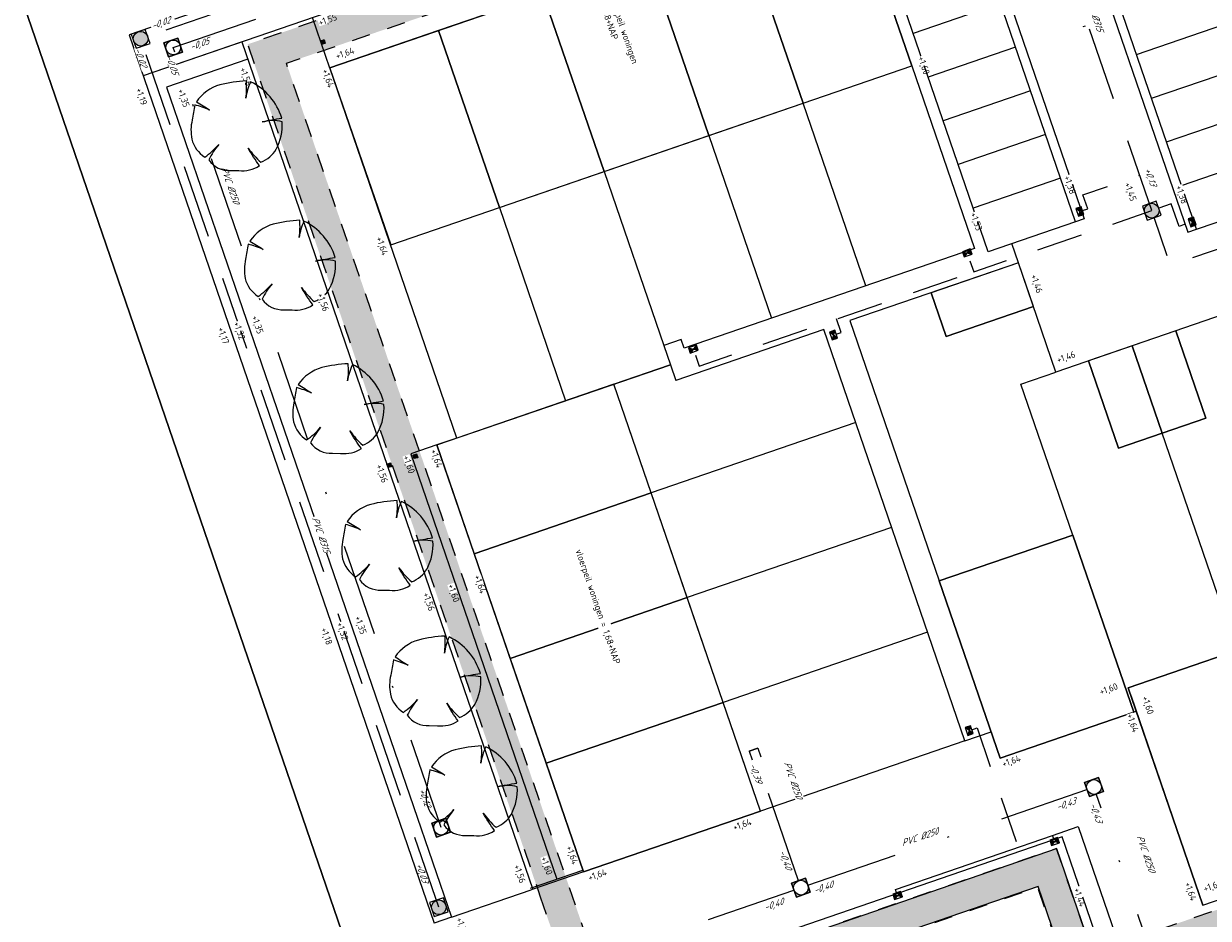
# Model space of a CAD drawing. Header units: metres. Extents: x 264570 to 266133, y 576109 to 577454.
# Tile 20 of 128: x 265055 to 265119, y 576903 to 576951. Entities that reach past the tile are written whole.
import ezdxf

# ---------------------------------------------------------------- set-up
doc = ezdxf.new("R2010")
doc.units = ezdxf.units.M
for name, pattern in [('NLCS-HIDDEN', [4, 2, -2]), ('RI-HWA_KOLKAANSLUITING', [4.3, 2.5, -1.8]), ('RI-HWA_PVC', [6.4, 4, -2.4]), ('RI-VWA_PVC', [11, 5, -3, 0, -3])]:
    doc.linetypes.add(name, pattern=pattern)
for name, color, linetype, lineweight in [('B-BH-OG-BEBOUWING-G', 252, 'Continuous', 15), ('B-OI-RI-HWA_KOLK-S', 252, 'Continuous', 9), ('B-OI-RI-HWA_TRANSPORTLEIDING-G', 252, 'RI-HWA_PVC', 13), ('B-OI-RI-VWA-TRANSPORTLEIDING-G', 252, 'RI-VWA_PVC', 13), ('B-WE-GR-BOOM-S', 252, 'Continuous', 15), ('B-WE-KL-TRACE-A', 252, 'Continuous', 13), ('B-WE-KL-TRACE-GD', 252, 'NLCS-HIDDEN', 25), ('B-WE-OG-TOPOGRAFIE-G', 252, 'Continuous', 15), ('B-WE-RI-HWA_KOLKAANSLUITING-G', 252, 'RI-HWA_KOLKAANSLUITING', 18), ('B-WE-RI-HWA_RIOOLPUT_INSPECTIEPUT-G', 252, 'Continuous', 18), ('B-WE-RI-VWA_RIOOLPUT_INSPECTIEPUT-S', 252, 'Continuous', 13), ('B-XX-AL-T25', 252, 'Continuous', 9), ('B-XX-RI-T25-200', 252, 'Continuous', 13)]:
    doc.layers.add(name, color=color, linetype=linetype, lineweight=lineweight)
doc.layers.add('X-XX-RI-T18-200', color=7, linetype='Continuous', lineweight=18, true_color=0x656565)
doc.styles.add('NLCS-ISO-ANNOTATIVE-T25', font='NLCS-ISO.ttf', dxfattribs={"height": 2.5})
doc.styles.add('NLCS-ISO-M200-T18-SCHUIN', font='NLCS-ISO.ttf', dxfattribs={"oblique": 30, "height": 0.36})

# ---------------------------------------------------------------- blocks, each defined once
blk = doc.blocks.new('paal')
at = {"lineweight": -3, "ltscale": 0.1, "true_color": 0x3d3d3d}
h = blk.add_hatch(color=250, dxfattribs=at)
h.dxf.hatch_style = 1
h.paths.add_polyline_path([(0.1, 0.1), (-0.1, 0.1), (-0.1, -0.1), (0.1, -0.1)])
at = {"lineweight": -3, "ltscale": 0.1, "flags": 128}
for points in [[(-0.079, 0.033), (-0.1, 0.1), (-0.033, 0.079)], [(0.033, 0.079), (0.079, 0.033), (0.079, -0.033), (0.033, -0.079), (-0.033, -0.079), (-0.079, -0.033), (-0.079, 0.033), (-0.033, 0.079), (0.033, 0.079)], [(-0.079, 0.033), (0, 0), (-0.033, 0.079)], [(0.033, 0.079), (0, 0), (0.079, 0.033)], [(0.033, 0.079), (0.1, 0.1)], [(0.1, 0.1), (0.079, 0.033)], [(-0.079, -0.033), (-0.1, -0.1)], [(-0.033, -0.079), (-0.1, -0.1)], [(-0.033, -0.079), (0, 0), (-0.079, -0.033)], [(0.079, -0.033), (0, 0), (0.033, -0.079)], [(0.033, -0.079), (0.1, -0.1)], [(0.079, -0.033), (0.1, -0.1)]]:
    blk.add_lwpolyline(points, dxfattribs=at)
blk.add_lwpolyline([(0.1, 0.1), (-0.1, 0.1), (-0.1, -0.1), (0.1, -0.1)], close=True, dxfattribs=at)
blk = doc.blocks.new('N-SRI-KOLK_STRAAT_450X300-SO')
h = blk.add_hatch(color=256)
h.dxf.hatch_style = 1
h.paths.add_polyline_path([(0, 0.75), (-1.125, 1.5), (-1.125, 0)])
h.paths.add_polyline_path([(1.125, 0), (1.125, 1.5), (0, 0.75)])
for p, q in [((-1.125, 0), (1.125, 1.5)), ((1.125, 0), (-1.125, 1.5))]:
    blk.add_line(p, q)
at = {"flags": 128}
blk.add_lwpolyline([(-1.125, 0), (1.125, 0), (1.125, 1.5), (-1.125, 1.5)], close=True, dxfattribs=at)
blk = doc.blocks.new('N-SRI-PUT_SWA-SO')
h = blk.add_hatch(color=256)
h.paths.add_polyline_path([(-2, 2), (0, 2, 0.41155), (-2, 0.02)])
h.paths.add_polyline_path([(-2, -0.02, 0.408866), (-0.02, -2), (-2, -2)])
h.paths.add_polyline_path([(2, -0.02), (2, -2), (0.02, -2, 0.408866)])
h = blk.add_hatch(color=256)
h.paths.add_polyline_path([(0, 2, -0.41155), (2, 0.02), (2, 2)])
h.paths.add_polyline_path([(2, -0.02, -0.408866), (0.02, -2), (2, -2)])
h.paths.add_polyline_path([(-0.02, -2, -0.408866), (-2, -0.02), (-2, -2)])
at = {"flags": 128}
blk.add_lwpolyline([(-2, 2), (2, 2), (2, -2), (-2, -2)], close=True, dxfattribs=at)
at = {"lineweight": -3, "flags": 128}
blk.add_lwpolyline([(2, -2), (2, 2), (-2, 2), (-2, -2)], close=True, dxfattribs=at)
at = {"lineweight": -3}
blk.add_circle((0, 0), 2, dxfattribs=at)
blk = doc.blocks.new('N-SRI-PUT_HWA-SO')
h = blk.add_hatch(color=256)
h.dxf.hatch_style = 1
h.paths.add_polyline_path([(-2, 0, 1), (2, 0, 1)])
at = {"lineweight": -3, "flags": 128}
blk.add_lwpolyline([(-2, -2), (2, -2), (2, 2), (-2, 2)], close=True, dxfattribs=at)
at = {"lineweight": -3}
blk.add_circle((0, 0), 2, dxfattribs=at)

msp = doc.modelspace()

# ---------------------------------------------------------------- hatches: boundary and pattern name
at = {"layer": 'B-WE-KL-TRACE-A'}
h = msp.add_hatch(dxfattribs=at)
h.set_pattern_fill('DOTS', color=256, scale=0.5)
h.set_pattern_definition([(0, (0, 0), (0.079375, 0.15875), [0, -0.15875])])
h.paths.add_polyline_path([(265144.707, 576971.808), (265101.013, 576956.799), (265099.967, 576959.844), (265068.757, 576949.123), (265084.078, 576904.521), (265082.517, 576903.985), (265066.66, 576950.147), (265100.991, 576961.94), (265102.037, 576958.895), (265145.731, 576973.904), (265165.164, 576917.332), (265162.918, 576916.56), (265162.382, 576918.121), (265163.068, 576918.356), (265159.758, 576927.991), (265129.541, 576917.611), (265132.851, 576907.977), (265131.29, 576907.441), (265127.445, 576918.636), (265159.222, 576929.551)])
h = msp.add_hatch(dxfattribs=at)
h.set_pattern_fill('DOTS', color=256, scale=0.5)
h.set_pattern_definition([(0, (265213.50372, 576751.05414), (0.079375, 0.15875), [0, -0.15875])])
edge = h.paths.add_edge_path()
edge.add_line((265157.98, 576735.275), (265128.517, 576821.046))
edge.add_line((265128.517, 576821.046), (265184.245, 576840.189))
edge.add_line((265184.245, 576840.189), (265187.722, 576830.068))
edge.add_line((265187.722, 576830.068), (265189.281, 576830.608))
edge.add_line((265189.281, 576830.608), (265185.806, 576840.725))
edge.add_line((265185.806, 576840.725), (265194.726, 576843.79))
edge.add_line((265194.726, 576843.79), (265194.188, 576845.349))
edge.add_line((265194.188, 576845.349), (265188.098, 576843.257))
edge.add_line((265188.098, 576843.257), (265167.527, 576903.142))
edge.add_line((265167.527, 576903.142), (265173.517, 576905.199))
edge.add_arc((265180.15, 576907.436), 7, 184.98798, 198.63142, ccw=False)
edge.add_line((265173.177, 576906.827), (265166.991, 576904.703))
edge.add_line((265166.991, 576904.703), (265162.382, 576918.121))
edge.add_line((265162.382, 576918.121), (265112.423, 576900.959))
edge.add_line((265112.423, 576900.959), (265110.487, 576906.593))
edge.add_line((265110.487, 576906.593), (265086.229, 576898.26))
edge.add_line((265086.229, 576898.26), (265084.078, 576904.521))
edge.add_line((265084.078, 576904.521), (265082.517, 576903.985))
edge.add_line((265082.517, 576903.985), (265085.194, 576896.192))
edge.add_line((265085.194, 576896.192), (265109.463, 576904.497))
edge.add_line((265109.463, 576904.497), (265113.884, 576891.625))
edge.add_line((265113.884, 576891.625), (265084.703, 576881.601))
edge.add_line((265084.703, 576881.601), (265105.644, 576820.637))
edge.add_line((265105.644, 576820.637), (265107.205, 576821.174))
edge.add_line((265107.205, 576821.174), (265086.8, 576880.577))
edge.add_line((265086.8, 576880.577), (265115.981, 576890.601))
edge.add_line((265115.981, 576890.601), (265112.959, 576899.399))
edge.add_line((265112.959, 576899.399), (265161.358, 576916.024))
edge.add_line((265161.358, 576916.024), (265186.538, 576842.721))
edge.add_line((265186.538, 576842.721), (265126.421, 576822.071))
edge.add_line((265126.421, 576822.071), (265156.42, 576734.739))
edge.add_line((265156.42, 576734.739), (265157.98, 576735.275))

# ---------------------------------------------------------------- linework, layer by layer
at = {"layer": 'B-BH-OG-BEBOUWING-G', "flags": 128}
for points in [[(265099.346, 576958.573), (265093.459, 576956.551), (265096.753, 576946.961), (265102.64, 576948.983)], [(265093.459, 576956.551), (265088.351, 576954.797), (265091.646, 576945.207), (265096.753, 576946.961)], [(265088.351, 576954.797), (265082.677, 576952.847), (265085.971, 576943.257), (265091.646, 576945.207)], [(265082.677, 576952.847), (265077.002, 576950.898), (265080.297, 576941.308), (265085.971, 576943.257)], [(265077.002, 576950.898), (265071.115, 576948.876), (265071.121, 576948.857), (265074.409, 576939.286), (265080.297, 576941.308)], [(265086.505, 576931.746), (265078.002, 576928.826), (265076.915, 576928.452), (265078.937, 576922.565), (265088.527, 576925.859)], [(265088.527, 576925.859), (265078.937, 576922.565), (265080.886, 576916.89), (265090.476, 576920.184)], [(265111.37, 576923.571), (265104.134, 576921.086), (265107.429, 576911.496), (265114.664, 576913.981)], [(265090.476, 576920.184), (265080.886, 576916.89), (265082.836, 576911.216), (265092.426, 576914.51)], [(265120.254, 576917.329), (265114.367, 576915.306), (265118.412, 576903.532), (265124.299, 576905.554)], [(265092.426, 576914.51), (265082.836, 576911.216), (265084.858, 576905.328), (265094.448, 576908.623)]]:
    msp.add_lwpolyline(points, close=True, dxfattribs=at)
at = {"layer": 'B-OI-RI-HWA_TRANSPORTLEIDING-G'}
msp.add_line((265115.643, 576941.142), (265107.977, 576963.457), dxfattribs=at)
at = {"layer": 'B-OI-RI-VWA-TRANSPORTLEIDING-G'}
for p, q in [((265096.507, 576904.857), (265094.07, 576911.95)), ((265116.51, 576898.295), (265112.639, 576909.553))]:
    msp.add_line(p, q, dxfattribs=at)
at = {"layer": 'B-OI-RI-VWA-TRANSPORTLEIDING-G', "flags": 128}
for points in [[(265093.834, 576911.869), (265094.307, 576912.032), (265094.469, 576911.559)], [(265094.307, 576912.032), (265093.834, 576911.869), (265093.996, 576911.396)], [(265097.015, 576904.609), (265112.134, 576909.802)], [(265081.139, 576899.155), (265096.258, 576904.349)]]:
    msp.add_lwpolyline(points, dxfattribs=at)
at = {"layer": 'B-WE-GR-BOOM-S'}
for points in [[(265066.544, 576938.507, 0.102387), (265066.525, 576937.471, 0.189926), (265067.231, 576936.491, 0.058172), (265067.991, 576937.183, 0.060987), (265067.441, 576936.341, 0.261493), (265068.633, 576935.777), (265069.072, 576935.767, 0.176093), (265070.197, 576936.032, -0.033475), (265069.579, 576936.982, 0.059133), (265070.273, 576936.216, 0.165491), (265071.103, 576936.924, 0.138163), (265071.423, 576938.414, 0.117282), (265070.344, 576938.404, -0.017941), (265071.399, 576938.603, 0.21157), (265069.71, 576940.576, 0.07472), (265069.45, 576939.693, 0.066738), (265069.48, 576940.622, 0.048896), (265068.05, 576940.41, 0.176271), (265066.777, 576939.491, -0.009616), (265067.492, 576939.044, 0.030984), (265066.686, 576939.328, -0.00375), (265066.544, 576938.507)], [(265069.169, 576930.738, 0.102387), (265069.149, 576929.702, 0.189926), (265069.855, 576928.722, 0.058172), (265070.615, 576929.414, 0.060987), (265070.065, 576928.572, 0.261493), (265071.257, 576928.008), (265071.696, 576927.998, 0.176093), (265072.821, 576928.263, -0.033475), (265072.203, 576929.213, 0.059133), (265072.898, 576928.447, 0.165491), (265073.728, 576929.155, 0.138163), (265074.047, 576930.645, 0.117282), (265072.968, 576930.635, -0.017941), (265074.023, 576930.834, 0.21157), (265072.335, 576932.808, 0.07472), (265072.075, 576931.924, 0.066738), (265072.105, 576932.853, 0.048896), (265070.674, 576932.641, 0.176271), (265069.401, 576931.723, -0.009616), (265070.116, 576931.275, 0.030984), (265069.31, 576931.559, -0.00375), (265069.169, 576930.738)], [(265071.821, 576923.328, 0.102387), (265071.802, 576922.292, 0.189926), (265072.507, 576921.312, 0.058172), (265073.268, 576922.004, 0.060987), (265072.717, 576921.162, 0.261493), (265073.909, 576920.598), (265074.349, 576920.588, 0.176093), (265075.473, 576920.853, -0.033475), (265074.856, 576921.803, 0.059133), (265075.55, 576921.037, 0.165491), (265076.38, 576921.745, 0.138163), (265076.699, 576923.235, 0.117282), (265075.62, 576923.225, -0.017941), (265076.676, 576923.424, 0.21157), (265074.987, 576925.397, 0.07472), (265074.727, 576924.514, 0.066738), (265074.757, 576925.443, 0.048896), (265073.327, 576925.231, 0.176271), (265072.053, 576924.313, -0.009616), (265072.768, 576923.865, 0.030984), (265071.963, 576924.149, -0.00375), (265071.821, 576923.328)], [(265074.413, 576915.987, 0.102387), (265074.394, 576914.951, 0.189926), (265075.099, 576913.971, 0.058172), (265075.86, 576914.663, 0.060987), (265075.309, 576913.821, 0.261493), (265076.501, 576913.257), (265076.94, 576913.247, 0.176093), (265078.065, 576913.512, -0.033475), (265077.448, 576914.462, 0.059133), (265078.142, 576913.696, 0.165491), (265078.972, 576914.404, 0.138163), (265079.291, 576915.894, 0.117282), (265078.212, 576915.884, -0.017941), (265079.268, 576916.083, 0.21157), (265077.579, 576918.056, 0.07472), (265077.319, 576917.173, 0.066738), (265077.349, 576918.102, 0.048896), (265075.918, 576917.89, 0.176271), (265074.645, 576916.971, -0.009616), (265075.36, 576916.524, 0.030984), (265074.555, 576916.808, -0.00375), (265074.413, 576915.987)]]:
    msp.add_lwpolyline(points, format="xyb", dxfattribs=at)
at = {"layer": 'B-WE-KL-TRACE-GD', "ltscale": 0.5, "flags": 128}
for points in [[(265162.918, 576916.56), (265165.164, 576917.332), (265145.731, 576973.904), (265102.037, 576958.895), (265100.991, 576961.94), (265066.66, 576950.147), (265082.517, 576903.985)], [(265162.382, 576918.121), (265112.423, 576900.959), (265110.487, 576906.593), (265086.229, 576898.26), (265084.078, 576904.521), (265068.757, 576949.123), (265099.967, 576959.844), (265101.013, 576956.799), (265144.707, 576971.808), (265159.222, 576929.551), (265127.445, 576918.636), (265131.29, 576907.441), (265132.851, 576907.977), (265129.541, 576917.611), (265159.758, 576927.991), (265163.068, 576918.356), (265162.382, 576918.121)]]:
    msp.add_lwpolyline(points, dxfattribs=at)
msp.add_lwpolyline([(265082.517, 576903.985), (265085.194, 576896.192), (265109.463, 576904.497), (265113.884, 576891.625), (265084.703, 576881.601), (265105.644, 576820.637), (265107.205, 576821.174), (265086.8, 576880.577), (265115.981, 576890.601), (265112.959, 576899.399), (265161.358, 576916.024), (265186.538, 576842.721), (265126.421, 576822.071), (265156.42, 576734.739), (265157.98, 576735.275), (265128.517, 576821.046), (265184.245, 576840.189), (265187.722, 576830.068), (265189.281, 576830.608), (265185.806, 576840.725), (265194.726, 576843.79), (265194.188, 576845.349), (265188.098, 576843.257), (265167.527, 576903.142), (265173.517, 576905.199, -0.059601), (265173.177, 576906.827), (265166.991, 576904.703), (265162.918, 576916.56)], format="xyb", dxfattribs=at)
at = {"layer": 'B-WE-OG-TOPOGRAFIE-G'}
for p, q in [((265097.647, 576963.52), (265060.237, 576950.669)), ((265098.41, 576961.297), (265061.001, 576948.447)), ((265106.786, 576938.915), (265101.101, 576955.466)), ((265091.646, 576945.207), (265088.351, 576954.797)), ((265085.971, 576943.257), (265082.677, 576952.847)), ((265114.822, 576949.594), (265119.551, 576951.219)), ((265060.237, 576950.669), (265076.767, 576902.549)), ((265080.297, 576941.308), (265077.002, 576950.898)), ((265066.349, 576950.284), (265082.115, 576904.386)), ((265074.409, 576939.286), (265102.64, 576948.983)), ((265115.635, 576947.23), (265120.363, 576948.854)), ((265100.151, 576937.068), (265096.753, 576946.961)), ((265116.447, 576944.865), (265121.176, 576946.49)), ((265117.259, 576942.501), (265121.988, 576944.125)), ((265118.071, 576940.137), (265122.8, 576941.761)), ((265104.501, 576934.333), (265103.688, 576936.697)), ((265109.229, 576935.957), (265104.501, 576934.333)), ((265097.872, 576934.699), (265089.857, 576931.946)), ((265116.953, 576934.635), (265118.577, 576929.906)), ((265076.915, 576928.452), (265089.564, 576932.797)), ((265113.849, 576928.282), (265112.224, 576933.011)), ((265108.559, 576931.752), (265110.451, 576932.401)), ((265118.577, 576929.906), (265116.213, 576929.094)), ((265116.213, 576929.094), (265113.849, 576928.282)), ((265084.858, 576905.328), (265076.915, 576928.452)), ((265104.134, 576921.086), (265107.429, 576911.496)), ((265114.523, 576914.852), (265118.363, 576903.674)), ((265107.429, 576911.496), (265114.806, 576914.03)), ((265114.806, 576914.03), (265118.412, 576903.532)), ((265118.412, 576903.532), (265130.186, 576907.576)), ((265110.798, 576907.229), (265082.089, 576897.367)), ((265116.616, 576890.29), (265110.798, 576907.229)), ((265082.725, 576897.057), (265110.487, 576906.593)), ((265110.487, 576906.593), (265115.981, 576890.601)), ((265118.363, 576903.674), (265118.402, 576903.56))]:
    msp.add_line(p, q, dxfattribs=at)
for points in [[(265146.294, 576984.114), (265054.527, 576952.285), (265076.666, 576887.833), (265077.77, 576884.617), (265164.747, 576631.404), (265212.85, 576643.969), (265260.984, 576656.444), (265260.772, 576657.063), (265284.398, 576664.646), (265285.162, 576664.816), (265285.638, 576664.419), (265328.595, 576675.718), (265332.455, 576676.733), (265342.03, 576679.251), (265422.617, 576700.306), (265485.568, 576716.533), (265587.981, 576742.976), (265589.623, 576742.562), (265592.107, 576740.013), (265593.761, 576738.712), (265595.408, 576733.376), (265604.83, 576703.223)], [(265089.514, 576932.78), (265078.002, 576928.826), (265071.115, 576948.876), (265099.346, 576958.573), (265102.64, 576948.983)], [(265096.753, 576946.961), (265093.459, 576956.551)], [(265076.666, 576887.833), (265054.527, 576952.285)], [(265107.454, 576952.361), (265102.725, 576950.737)], [(265071.121, 576948.857), (265070.179, 576951.6)], [(265066.254, 576950.251), (265061.001, 576948.447)], [(265108.266, 576949.997), (265103.537, 576948.373)], [(265066.674, 576949.338), (265062.271, 576947.826), (265077.713, 576902.874)], [(265102.64, 576948.983), (265106.038, 576939.091), (265090.315, 576933.69), (265090.153, 576934.163), (265089.207, 576933.838), (265089.564, 576932.797), (265089.857, 576931.946)], [(265109.078, 576947.633), (265104.349, 576946.008)], [(265091.646, 576945.207), (265095.044, 576935.314)], [(265109.89, 576945.268), (265105.162, 576943.644)], [(265085.971, 576943.257), (265089.207, 576933.838)], [(265110.703, 576942.904), (265105.974, 576941.279)], [(265080.297, 576941.308), (265083.89, 576930.848)], [(265111.515, 576940.539), (265106.786, 576938.915)], [(265108.417, 576938.322), (265108.063, 576939.354)], [(265119.771, 576938.357), (265120.618, 576935.894), (265110.451, 576932.401), (265108.417, 576938.322), (265099.291, 576935.187), (265104.134, 576921.086)], [(265105.523, 576912.427), (265097.872, 576934.699)], [(265120.254, 576917.329), (265114.589, 576933.823)], [(265094.448, 576908.623), (265086.505, 576931.746)], [(265111.37, 576923.571), (265108.559, 576931.752)], [(265099.602, 576929.663), (265088.527, 576925.859)], [(265076.915, 576928.452), (265075.496, 576927.965), (265083.407, 576904.936)], [(265088.527, 576925.859), (265078.937, 576922.565)], [(265101.551, 576923.989), (265090.476, 576920.184)], [(265090.476, 576920.184), (265080.886, 576916.89)], [(265114.367, 576915.306), (265126.142, 576919.351)], [(265103.5, 576918.314), (265092.426, 576914.51)], [(265118.412, 576903.532), (265114.367, 576915.306)], [(265092.426, 576914.51), (265082.836, 576911.216)], [(265105.523, 576912.427), (265106.941, 576912.914)], [(265105.523, 576912.427), (265094.448, 576908.623)], [(265094.448, 576908.623), (265084.858, 576905.328)], [(265081.988, 576904.448), (265084.825, 576905.423)], [(265084.858, 576905.328), (265082.021, 576904.354)], [(265098.518, 576899.523), (265104.753, 576896.477), (265111.458, 576898.78), (265109.481, 576904.535), (265098.135, 576900.637), (265098.518, 576899.523)], [(265077.713, 576902.874), (265082.021, 576904.354)], [(265077.713, 576902.874), (265076.767, 576902.549)]]:
    msp.add_lwpolyline(points, dxfattribs=at)
for points in [[(265111.476, 576959.335), (265111.003, 576959.173), (265117.598, 576939.974), (265118.071, 576940.137)], [(265105.732, 576957.374), (265106.205, 576957.536), (265111.988, 576940.702), (265111.515, 576940.539)], [(265108.417, 576938.322), (265103.688, 576936.697), (265104.501, 576934.333), (265109.229, 576935.957)], [(265116.953, 576934.635), (265114.589, 576933.823), (265116.213, 576929.094), (265118.577, 576929.906)], [(265114.589, 576933.823), (265112.224, 576933.011), (265113.849, 576928.282), (265116.213, 576929.094)], [(265111.37, 576923.571), (265114.664, 576913.981), (265107.429, 576911.496), (265104.134, 576921.086)]]:
    msp.add_lwpolyline(points, close=True, dxfattribs=at)
at = {"layer": 'B-WE-RI-HWA_KOLKAANSLUITING-G', "flags": 128}
for points in [[(265111.889, 576941.144), (265112.172, 576941.241), (265111.913, 576941.998), (265114.986, 576943.054)], [(265105.791, 576938.424), (265105.996, 576937.829), (265115.643, 576941.142)], [(265117.405, 576940.384), (265117.121, 576940.286), (265116.702, 576941.506), (265116.021, 576941.272)], [(265120.022, 576939.014), (265119.924, 576939.298), (265116.661, 576938.177), (265115.773, 576940.764)], [(265090.919, 576933.316), (265091.124, 576932.72), (265105.996, 576937.829)], [(265098.538, 576934.453), (265098.822, 576934.55), (265098.572, 576935.278)], [(265105.897, 576913.031), (265106.18, 576913.129), (265108.399, 576906.669)]]:
    msp.add_lwpolyline(points, dxfattribs=at)
at = {"layer": 'B-WE-RI-HWA_KOLKAANSLUITING-G', "ltscale": 4, "flags": 128}
for points in [[(265110.332, 576907.122), (265110.267, 576907.311), (265111.662, 576907.79), (265114.549, 576899.387)], [(265101.818, 576904.197), (265101.753, 576904.386), (265110.267, 576907.311)]]:
    msp.add_lwpolyline(points, dxfattribs=at)

# ---------------------------------------------------------------- block references
at = {"layer": 'B-OI-RI-HWA_KOLK-S', "xscale": 0.2, "yscale": 0.2, "zscale": 0.2}
for p, rotation in [((265111.889, 576941.144), 108.9580202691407), ((265117.972, 576940.578), 108.9580202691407), ((265105.596, 576938.992), 198.9580202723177), ((265098.538, 576934.453), 108.9580202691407), ((265090.757, 576933.789), 198.9580202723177), ((265105.897, 576913.031), 108.9580202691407), ((265110.332, 576907.122), 198.9580202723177), ((265101.82, 576904.198), 198.9580202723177)]:
    msp.add_blockref('N-SRI-KOLK_STRAAT_450X300-SO', p, dxfattribs=dict(at, rotation=rotation))
at = {"layer": 'B-WE-OG-TOPOGRAFIE-G', "xscale": -1, "rotation": 288.958020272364}
for p in [(265070.742, 576950.27), (265074.332, 576927.353), (265075.75, 576927.841)]:
    msp.add_blockref('paal', p, dxfattribs=at)
at = {"layer": 'B-WE-RI-HWA_RIOOLPUT_INSPECTIEPUT-G', "xscale": 0.2000000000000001, "yscale": 0.2000000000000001, "zscale": 0.2000000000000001, "rotation": 288.9573062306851}
for p in [(265115.643, 576941.142), (265077.018, 576903.418)]:
    msp.add_blockref('N-SRI-PUT_HWA-SO', p, dxfattribs=at)
at = {"layer": 'B-WE-RI-VWA_RIOOLPUT_INSPECTIEPUT-S', "xscale": 0.2, "yscale": 0.2, "zscale": 0.2, "rotation": 288.9580202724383}
for p in [(265112.512, 576909.932), (265096.637, 576904.479)]:
    msp.add_blockref('N-SRI-PUT_SWA-SO', p, dxfattribs=at)

# ---------------------------------------------------------------- next in the draw order: texts
at = {"layer": 'B-XX-AL-T25', "insert": (265078.295, 576902.914), "char_height": 0.36, "attachment_point": 1, "rotation": 288.95802, "style": 'NLCS-ISO-ANNOTATIVE-T25', "bg_fill": 3, "box_fill_scale": 1.05, "bg_fill_color": 256, "bg_fill_transparency": 0}
msp.add_mtext_dynamic_manual_height_columns('+1,38', width=0.5, gutter_width=9, heights=[0], dxfattribs=at)
at = {"layer": 'B-XX-RI-T25-200', "char_height": 0.36, "attachment_point": 1, "style": 'NLCS-ISO-M200-T18-SCHUIN', "bg_fill": 3, "box_fill_scale": 1.15, "bg_fill_color": 256, "bg_fill_transparency": 0}
for insert, rotation in [((265096.044, 576911.362), 288.95802), ((265102.021, 576907.048), 18.95802), ((265115.155, 576907.385), 288.95802)]:
    msp.add_mtext('\\A1;PVC %%C250', dxfattribs=dict(at, insert=insert, rotation=rotation))
for s, insert, rotation in [('-0,39', (265094.186, 576911.277), 288.95802), ('-0,43', (265110.405, 576909.002), 18.95802), ('-0,43', (265112.622, 576909.141), 288.95802), ('-0,40', (265095.797, 576906.585), 288.95802), ('-0,40', (265097.256, 576904.485), 18.95802), ('-0,40', (265094.57, 576903.562), 18.95802)]:
    msp.add_mtext_dynamic_manual_height_columns(s, width=1.29914, gutter_width=17.5, heights=[0], dxfattribs=dict(at, insert=insert, rotation=rotation))

# ---------------------------------------------------------------- next in the draw order: texts
at = {"layer": 'B-XX-RI-T25-200', "insert": (265096.044, 576911.362), "char_height": 0.36, "attachment_point": 1, "rotation": 288.95802, "style": 'NLCS-ISO-M200-T18-SCHUIN', "bg_fill": 3, "box_fill_scale": 1.15, "bg_fill_color": 256, "bg_fill_transparency": 0}
msp.add_mtext('\\A1;PVC %%C250', dxfattribs=at)
at = {"layer": 'B-XX-RI-T25-200', "insert": (265094.186, 576911.277), "char_height": 0.36, "attachment_point": 1, "rotation": 288.95802, "style": 'NLCS-ISO-M200-T18-SCHUIN', "bg_fill": 3, "box_fill_scale": 1.15, "bg_fill_color": 256, "bg_fill_transparency": 0}
msp.add_mtext_dynamic_manual_height_columns('-0,39', width=1.29914, gutter_width=17.5, heights=[0], dxfattribs=at)

# ---------------------------------------------------------------- next in the draw order: linework, layer by layer
at = {"layer": 'B-OI-RI-HWA_TRANSPORTLEIDING-G', "flags": 128}
msp.add_lwpolyline([(265077.018, 576903.418), (265060.862, 576950.45), (265102.874, 576964.882), (265103.851, 576962.038), (265107.977, 576963.457), (265145.618, 576976.404), (265162.411, 576927.517)], dxfattribs=at)
at = {"layer": 'B-OI-RI-VWA-TRANSPORTLEIDING-G', "flags": 128}
for points in [[(265077.142, 576907.73), (265062.629, 576949.979), (265101.276, 576963.254), (265102.252, 576960.412), (265147.222, 576975.86), (265164.003, 576927.007), (265167.961, 576915.969)], [(265093.834, 576911.869), (265094.307, 576912.032), (265094.469, 576911.559)], [(265094.307, 576912.032), (265093.834, 576911.869), (265093.996, 576911.396)]]:
    msp.add_lwpolyline(points, dxfattribs=at)

# ---------------------------------------------------------------- next in the draw order: texts
at = {"layer": 'B-XX-AL-T25', "char_height": 0.36, "attachment_point": 1, "style": 'NLCS-ISO-ANNOTATIVE-T25', "bg_fill": 3, "bg_fill_color": 256, "bg_fill_transparency": 0}
for s, width, insert, rotation, box_fill_scale in [('\\pxt6;vloerpeil woningen\\P\\pt11;= 1,68+NAP', 5.85002, (265086.556, 576952.914), 288.84181, 1.5), ('+1,55', 0.5, (265070.454, 576951.488), 18.95802, 1.05), ('+1,64', 0.5, (265071.387, 576949.676), 18.95802, 1.05), ('+1,60', 0.5, (265103.309, 576949.545), 288.95802, 1.05), ('+1,64', 0.5, (265071.023, 576948.857), 288.95802, 1.05), ('+1,19', 0.5, (265060.932, 576947.83), 288.95802, 1.05), ('+1,38', 0.5, (265111.218, 576943.084), 288.95802, 1.05), ('+1,45', 0.5, (265114.499, 576942.713), 288.95802, 1.05), ('+1,38', 0.5, (265117.273, 576942.56), 288.95802, 1.05), ('+1,53', 0.5, (265106.15, 576941.09), 288.95802, 1.05), ('+1,64', 0.5, (265073.955, 576939.774), 288.95802, 1.05), ('+1,46', 0.5, (265109.418, 576937.732), 288.95802, 1.05), ('+1,56', 0.5, (265070.763, 576936.73), 288.95802, 1.05), ('+1,17', 0.5, (265065.371, 576934.878), 288.95802, 1.05), ('+1,46', 0.5, (265110.454, 576933.22), 18.95802, 1.05), ('+1,64', 0.5, (265076.901, 576928.266), 288.95802, 1.05), ('+1,56', 0.5, (265073.951, 576927.449), 288.95802, 1.05), ('+1,60', 0.5, (265075.413, 576927.93), 288.95802, 1.05), ('\\pxt6;vloerpeil woningen = 1,68+NAP', 9.3789, (265084.76, 576922.846), 288.84181, 1.5), ('+1,64', 0.5, (265079.266, 576921.462), 288.95802, 1.05), ('+1,56', 0.5, (265076.488, 576920.508), 288.95802, 1.05), ('+1,60', 0.5, (265077.838, 576920.972), 288.95802, 1.05), ('+1,18', 0.5, (265070.96, 576918.609), 288.95802, 1.05), ('+1,60', 0.5, (265112.772, 576915.245), 18.95802, 1.15), ('+1,60', 0.5, (265115.448, 576914.899), 288.95802, 1.15), ('+1,64', 0.5, (265107.486, 576911.34), 18.95802, 1.05), ('+1,64', 0.5, (265092.906, 576907.9), 18.95802, 1.05), ('+1,64', 0.5, (265084.252, 576906.796), 288.95802, 1.05), ('+1,56', 0.5, (265081.41, 576905.773), 288.95802, 1.05), ('+1,60', 0.5, (265082.872, 576906.204), 288.95802, 1.05), ('+1,64', 0.5, (265085.06, 576905.179), 18.95802, 1.05), ('+1,44', 0.5, (265111.744, 576904.51), 288.84181, 1.15), ('+1,60', 0.5, (265118.401, 576904.579), 18.84181, 1.15)]:
    msp.add_mtext_dynamic_manual_height_columns(s, width=width, gutter_width=9, heights=[0], dxfattribs=dict(at, insert=insert, rotation=rotation, box_fill_scale=box_fill_scale))
at = {"layer": 'X-XX-RI-T18-200', "char_height": 0.36, "attachment_point": 1, "rotation": 288.95802, "style": 'NLCS-ISO-M200-T18-SCHUIN', "bg_fill": 3, "box_fill_scale": 1.05, "bg_fill_color": 256, "bg_fill_transparency": 0}
for s, insert in [('\\A1;PVC %%C315', (265112.372, 576952.86)), ('\\A1;PVC %%C250', (265065.547, 576943.584)), ('\\A1;PVC %%C315', (265070.475, 576924.617))]:
    msp.add_mtext(s, dxfattribs=dict(at, insert=insert))
at = {"layer": 'X-XX-RI-T18-200', "char_height": 0.36, "attachment_point": 1, "style": 'NLCS-ISO-M200-T18-SCHUIN', "bg_fill": 3, "box_fill_scale": 1.05, "bg_fill_color": 256, "bg_fill_transparency": 0}
for s, insert, rotation in [('-0,02', (265061.379, 576951.303), 18.95802), ('-0,05', (265063.464, 576950.162), 18.95802), ('-0,02', (265060.865, 576950.028), 288.95802), ('-0,05', (265062.567, 576949.632), 288.95802), ('+0,13', (265115.589, 576943.526), 288.95802), ('+0,12', (265076.274, 576909.911), 288.95802), ('+0,03', (265076.114, 576905.86), 288.95802)]:
    msp.add_mtext_dynamic_manual_height_columns(s, width=1.29914, gutter_width=17.5, heights=[0], dxfattribs=dict(at, insert=insert, rotation=rotation))

# ---------------------------------------------------------------- next in the draw order: linework, layer by layer
at = {"layer": 'B-WE-GR-BOOM-S'}
for points in [[(265063.653, 576946.052, 0.102387), (265063.634, 576945.016, 0.189926), (265064.339, 576944.036, 0.058172), (265065.099, 576944.728, 0.060987), (265064.549, 576943.886, 0.261493), (265065.741, 576943.322), (265066.18, 576943.313, 0.176093), (265067.305, 576943.578, -0.033475), (265066.688, 576944.527, 0.059133), (265067.382, 576943.761, 0.165491), (265068.212, 576944.47, 0.138163), (265068.531, 576945.96, 0.117282), (265067.452, 576945.949, -0.017941), (265068.508, 576946.148, 0.21157), (265066.819, 576948.122, 0.07472), (265066.559, 576947.239, 0.066738), (265066.589, 576948.168, 0.048896), (265065.158, 576947.956, 0.176271), (265063.885, 576947.037, -0.009616), (265064.6, 576946.59, 0.030984), (265063.795, 576946.873, -0.00375), (265063.653, 576946.052)], [(265076.391, 576910.04, 0.102387), (265076.372, 576909.004, 0.189926), (265077.077, 576908.024, 0.058172), (265077.838, 576908.716, 0.060987), (265077.287, 576907.874, 0.261493), (265078.479, 576907.31), (265078.919, 576907.301, 0.176093), (265080.043, 576907.565, -0.033475), (265079.426, 576908.515, 0.059133), (265080.12, 576907.749, 0.165491), (265080.95, 576908.458, 0.138163), (265081.27, 576909.947, 0.117282), (265080.19, 576909.937, -0.017941), (265081.246, 576910.136, 0.21157), (265079.557, 576912.11, 0.07472), (265079.297, 576911.227, 0.066738), (265079.327, 576912.156, 0.048896), (265077.897, 576911.944, 0.176271), (265076.623, 576911.025, -0.009616), (265077.338, 576910.578, 0.030984), (265076.533, 576910.861, -0.00375), (265076.391, 576910.04)]]:
    msp.add_lwpolyline(points, format="xyb", dxfattribs=at)
at = {"layer": 'B-WE-OG-TOPOGRAFIE-G'}
msp.add_line((265111.924, 576951.105), (265112.057, 576951.151), dxfattribs=at)

# ---------------------------------------------------------------- next in the draw order: block references
at = {"layer": 'B-WE-RI-HWA_RIOOLPUT_INSPECTIEPUT-G', "xscale": 0.2000000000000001, "yscale": 0.2000000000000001, "zscale": 0.2000000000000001, "rotation": 288.9573062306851}
msp.add_blockref('N-SRI-PUT_HWA-SO', (265060.862, 576950.45), dxfattribs=at)
at = {"layer": 'B-WE-RI-VWA_RIOOLPUT_INSPECTIEPUT-S', "xscale": 0.2, "yscale": 0.2, "zscale": 0.2, "rotation": 288.958020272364}
for p in [(265062.629, 576949.979), (265077.142, 576907.73)]:
    msp.add_blockref('N-SRI-PUT_SWA-SO', p, dxfattribs=at)

# ---------------------------------------------------------------- next in the draw order: texts
at = {"layer": 'B-XX-AL-T25', "char_height": 0.36, "attachment_point": 1, "rotation": 288.95802, "style": 'NLCS-ISO-ANNOTATIVE-T25', "bg_fill": 3, "box_fill_scale": 1.05, "bg_fill_color": 256, "bg_fill_transparency": 0}
for s, insert in [('+1,32', (265066.227, 576935.172)), ('+1,32', (265071.815, 576918.903)), ('+1,64', (265114.623, 576913.946)), ('+1,64', (265117.757, 576904.822))]:
    msp.add_mtext_dynamic_manual_height_columns(s, width=0.5, gutter_width=9, heights=[0], dxfattribs=dict(at, insert=insert))

# ---------------------------------------------------------------- next in the draw order: texts
for s, insert in [('+1,56', (265066.568, 576948.94)), ('+1,35', (265063.201, 576947.784)), ('+1,35', (265067.205, 576935.508)), ('+1,35', (265072.793, 576919.239))]:
    msp.add_mtext_dynamic_manual_height_columns(s, width=0.5, gutter_width=9, heights=[0], dxfattribs=dict(at, insert=insert))

doc.saveas('drawing.dxf')
